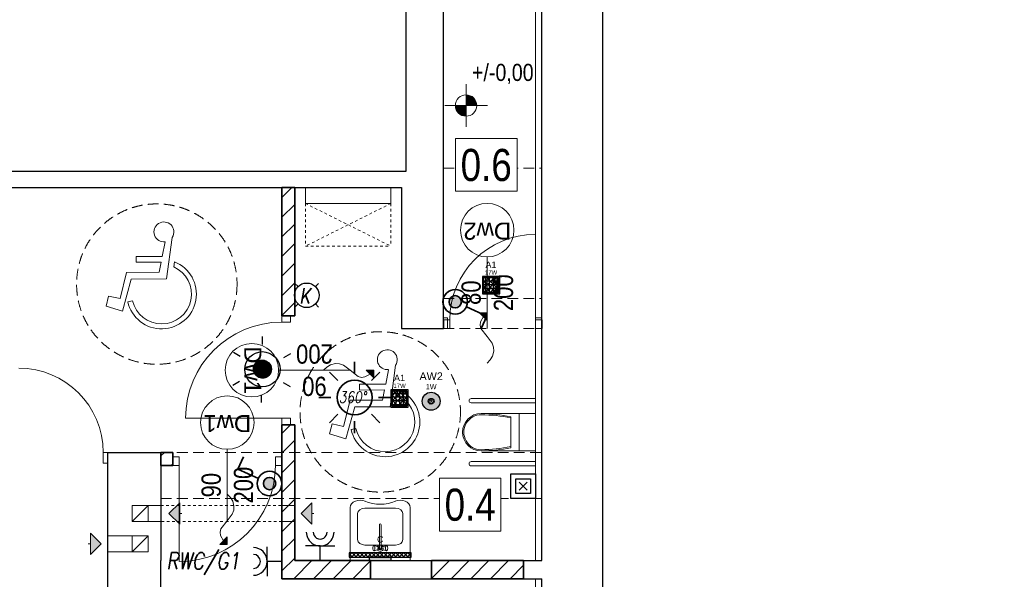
# Model space of a CAD drawing. Extents: x -558982 to 5119495, y -5290134 to 97908.
# Tile 231 of 256: x -429188 to -419984, y -17386 to -12152. Entities that reach past the tile are written whole.
import ezdxf
from ezdxf.enums import TextEntityAlignment as Align

# ---------------------------------------------------------------- set-up
doc = ezdxf.new("R2010")
doc.units = 0
doc.header["$MEASUREMENT"] = 0
doc.linetypes.add('Hidden Line', pattern=[50, 25, -25])
doc.linetypes.add('Krawędzie ukryte', pattern=[150, 100, -50])
doc.layers.get('0').update_dxf_attribs({"color": 252})
for name, color, linetype in [('!OSWIETLENIE-LL', 1, 'Continuous'), ('!OSWIETLENIE-LL-AW', 3, 'Continuous'), ('A-Okna', 252, 'Continuous'), ('Arch zmurowania', 252, 'Continuous'), ('Arch ściany działowe', 252, 'Continuous'), ('Drzwi ArchiCAD', 252, 'Continuous'), ('INWENT RZĘDNE', 252, 'Continuous'), ('Istniejące kominy', 252, 'Continuous')]:
    doc.layers.add(name, color=color, linetype=linetype)
for name, color, linetype, lineweight in [('$ IE GNIAZDA', 1, 'Continuous', 30), ('$ IE OŚWIETLENIE', 1, 'Continuous', 35), ('$ IE_GNIAZDA', 1, 'Continuous', 30), ('$ IE_INSTALACJA PRZYZYWOWA', 1, 'Continuous', 30), ('$ IE_OPISY', 7, 'Continuous', 25), ('$ IE_OŚWIETLENIE', 1, 'Continuous', 35), ('A-Okna_Nr_Pióra__9', 252, 'Continuous', 13), ('Arch opisy okien_Nr_Pióra__9', 252, 'Continuous', 13), ('Arch opisy_Nr_Pióra__21', 252, 'Continuous', 9), ('Arch opisy_Nr_Pióra__9', 252, 'Continuous', 13), ('Arch wyposarzenie_Nr_Pióra__2', 252, 'Continuous', 13), ('Arch wyposarzenie_Nr_Pióra__21', 252, 'Continuous', 9), ('Arch wyposazenie_Nr_Pióra__21', 252, 'Continuous', 9), ('Arch zmurowania_Nr_Pióra__21', 252, 'Continuous', 9), ('Arch zmurowania_Nr_Pióra__27', 252, 'Continuous', 35), ('Arch ściany działowe_Nr_Pióra__27', 252, 'Continuous', 35), ('Arch ściany zewnętrzne_Nr_Pióra__21', 252, 'Continuous', 9), ('Drzwi ArchiCAD_Nr_Pióra__21', 252, 'Continuous', 9), ('Drzwi ArchiCAD_Nr_Pióra__27', 252, 'Continuous', 35), ('INWENT OPISY_Nr_Pióra__21', 252, 'Continuous', 9), ('INWENT OPISY_Nr_Pióra__9', 252, 'Continuous', 13), ('INWENT RZĘDNE_Nr_Pióra__21', 252, 'Continuous', 9), ('INWENT. DRZWI_Nr_Pióra__5', 252, 'Continuous', 13), ('INWENT.ŚCIANY_Nr_Pióra__1', 252, 'Continuous', 25), ('INWENT.ŚCIANY_Nr_Pióra__2', 252, 'Continuous', 13), ('INWENT.ŚCIANY_Nr_Pióra__21', 252, 'Continuous', 9), ('Istniejące kominy_Nr_Pióra__21', 252, 'Continuous', 9), ('Istniejące stropy_Nr_Pióra__5', 252, 'Continuous', 13)]:
    doc.layers.add(name, color=color, linetype=linetype, lineweight=lineweight)
doc.styles.add('GENERATED_STYLE_10', font='arial.ttf')
doc.styles.add('GENERATED_STYLE_2', font='ARIALN.TTF')
doc.styles.add('GENERATED_STYLE_3', font='ARIALN.TTF')
doc.styles.add('GENERATED_STYLE_6', font='ARIALN.TTF')
doc.styles.add('ROMANS', font='romans.shx', dxfattribs={"width": 0.85})
doc.styles.get("Standard").update_dxf_attribs({"font": 'arial.ttf', "bigfont": 'BIGFONT.SHX'})
pattern_1 = [(45, (0, 0), (-91.92388, 91.92388), [])]

# ---------------------------------------------------------------- blocks, each defined once
blk = doc.blocks.new('D1 Drzwi proste 14')
at = {"layer": 'Drzwi ArchiCAD_Nr_Pióra__21', "linetype": 'Continuous'}
for p, q in [((450, 0), (450, 900)), ((-450, 0), (-510, 0)), ((-510, 0), (-510, -80)), ((-450, -80), (-450, 0)), ((510, 0), (450, 0)), ((450, 0), (450, -80)), ((510, -80), (510, 0)), ((-510, -80), (-450, -80)), ((450, -80), (510, -80))]:
    blk.add_line(p, q, dxfattribs=at)
blk.add_arc((450, 0), 900, 90, 180, dxfattribs=at)
at = {"layer": 'Drzwi ArchiCAD_Nr_Pióra__27', "linetype": 'Continuous'}
for p, q in [((-510, 0), (-510, -80)), ((510, 0), (510, -80))]:
    blk.add_line(p, q, dxfattribs=at)
blk = doc.blocks.new('Ściana_2', base_point=(-417694.9, 29792.6))
at = {"layer": 'Arch zmurowania_Nr_Pióra__21', "linetype": 'Continuous'}
h = blk.add_hatch(dxfattribs=at)
h.set_pattern_fill('Common_Brick', color=256, style=0, pattern_type=2)
h.set_pattern_definition(pattern_1)
h.paths.add_polyline_path([(-417694.9, 29792.6), (-417694.9, 28592.6), (-417614.9, 28592.6), (-417574.9, 28592.6), (-417574.9, 29792.6)], flags=0)
h = blk.add_hatch(dxfattribs=at)
h.set_pattern_fill('Common_Brick', color=256, style=0, pattern_type=2)
h.set_pattern_definition(pattern_1)
h.paths.add_polyline_path([(-417694.9, 26132.6), (-417574.9, 26302.6), (-417574.9, 27572.6), (-417614.9, 27572.6), (-417694.9, 27572.6)], flags=0)
at = {"layer": 'Arch zmurowania_Nr_Pióra__27', "linetype": 'Continuous'}
for p, q in [((-417694.9, 29792.6), (-417694.9, 28592.6)), ((-417574.9, 29792.6), (-417694.9, 29792.6)), ((-417574.9, 28592.6), (-417574.9, 29792.6)), ((-417694.9, 28592.6), (-417614.9, 28592.6)), ((-417614.9, 28592.6), (-417574.9, 28592.6)), ((-417694.9, 27572.6), (-417614.9, 27572.6)), ((-417694.9, 27572.6), (-417694.9, 27312.6)), ((-417614.9, 27572.6), (-417574.9, 27572.6)), ((-417574.9, 26302.6), (-417574.9, 27572.6)), ((-417694.9, 27192.6), (-417694.9, 26132.6))]:
    blk.add_line(p, q, dxfattribs=at)
at = {"layer": 'Drzwi ArchiCAD', "color": 8, "linetype": 'Continuous', "lineweight": 13, "true_color": 0x7f7f7f, "xscale": -1, "zscale": 1000, "rotation": 89.99999999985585}
blk.add_blockref('D1 Drzwi proste 14', (-417694.9, 28082.6), dxfattribs=at)
blk = doc.blocks.new('Ściana_3', base_point=(-415434.9, 26132.6))
at = {"layer": 'Arch zmurowania_Nr_Pióra__21', "linetype": 'Continuous'}
h = blk.add_hatch(dxfattribs=at)
h.set_pattern_fill('Common_Brick', color=256, style=0, pattern_type=2)
h.set_pattern_definition(pattern_1)
h.paths.add_polyline_path([(-415434.9, 26302.6), (-416294.9, 26302.6), (-416294.9, 26132.6), (-415434.9, 26132.6)], flags=0)
at = {"layer": 'Arch zmurowania_Nr_Pióra__27', "linetype": 'Continuous'}
for p, q in [((-415434.9, 26302.6), (-416294.9, 26302.6)), ((-416294.9, 26302.6), (-416294.9, 26132.6)), ((-415434.9, 26132.6), (-415434.9, 26302.6)), ((-416294.9, 26132.6), (-415434.9, 26132.6))]:
    blk.add_line(p, q, dxfattribs=at)
blk = doc.blocks.new('D1 Drzwi proste 14_2')
at = {"layer": 'Drzwi ArchiCAD_Nr_Pióra__21', "linetype": 'Continuous'}
for p, q in [((450, 0), (450, 900)), ((-450, 0), (-510, 0)), ((-510, 0), (-510, -80)), ((-450, -80), (-450, 0)), ((510, 0), (450, 0)), ((450, 0), (450, -80)), ((510, -80), (510, 0)), ((-510, -80), (-450, -80)), ((450, -80), (510, -80))]:
    blk.add_line(p, q, dxfattribs=at)
blk.add_arc((450, 0), 900, 90, 180, dxfattribs=at)
at = {"layer": 'Drzwi ArchiCAD_Nr_Pióra__27', "linetype": 'Continuous'}
for p, q in [((-510, 0), (-510, -80)), ((510, 0), (510, -80))]:
    blk.add_line(p, q, dxfattribs=at)
blk = doc.blocks.new('Ściana_4', base_point=(-417694.9, 27312.6))
at = {"layer": 'Arch zmurowania_Nr_Pióra__21', "linetype": 'Continuous'}
h = blk.add_hatch(dxfattribs=at)
h.set_pattern_fill('Common_Brick', color=256, style=0, pattern_type=2)
h.set_pattern_definition(pattern_1)
h.paths.add_polyline_path([(-418824.9, 27312.6), (-418824.9, 27192.6), (-418714.9, 27192.6), (-418714.9, 27272.6), (-418714.9, 27312.6)], flags=0)
at = {"layer": 'Arch zmurowania_Nr_Pióra__27', "linetype": 'Continuous'}
for p, q in [((-418714.9, 27312.6), (-418824.9, 27312.6)), ((-418824.9, 27312.6), (-418824.9, 27192.6)), ((-418714.9, 27272.6), (-418714.9, 27312.6)), ((-418714.9, 27192.6), (-418714.9, 27272.6)), ((-417694.9, 27272.6), (-417694.9, 27312.6)), ((-417694.9, 27192.6), (-417694.9, 27272.6)), ((-418824.9, 27192.6), (-418714.9, 27192.6))]:
    blk.add_line(p, q, dxfattribs=at)
at = {"layer": 'Drzwi ArchiCAD', "color": 8, "linetype": 'Continuous', "lineweight": 13, "true_color": 0x7f7f7f, "zscale": 1000, "rotation": 180}
blk.add_blockref('D1 Drzwi proste 14_2', (-418204.9, 27192.6), dxfattribs=at)
blk = doc.blocks.new('D1 Drzwi proste 14_3')
at = {"layer": 'Drzwi ArchiCAD_Nr_Pióra__21', "linetype": 'Continuous'}
for p, q in [((400, 0), (400, 800)), ((-400, 0), (-460, 0)), ((-460, 0), (-460, -80)), ((-400, -80), (-400, 0)), ((460, 0), (400, 0)), ((400, 0), (400, -80)), ((460, -80), (460, 0)), ((-460, -80), (-400, -80)), ((400, -80), (460, -80))]:
    blk.add_line(p, q, dxfattribs=at)
blk.add_arc((400, 0), 800, 90, 180, dxfattribs=at)
at = {"layer": 'Drzwi ArchiCAD_Nr_Pióra__27', "linetype": 'Continuous'}
for p, q in [((-460, 0), (-460, -80)), ((460, 0), (460, -80))]:
    blk.add_line(p, q, dxfattribs=at)
blk = doc.blocks.new('Ściana_5', base_point=(-415264.9, 28552.6))
at = {"layer": 'Arch ściany działowe_Nr_Pióra__27', "linetype": 'Continuous'}
for p, q in [((-416184.9, 28552.6), (-416184.9, 28472.6)), ((-415264.9, 28552.6), (-415264.9, 28472.6))]:
    blk.add_line(p, q, dxfattribs=at)
at = {"layer": 'Drzwi ArchiCAD', "color": 8, "linetype": 'Continuous', "lineweight": 13, "true_color": 0x7f7f7f, "zscale": 1000}
blk.add_blockref('D1 Drzwi proste 14_3', (-415724.9, 28552.6), dxfattribs=at)
blk = doc.blocks.new('Ściana_6', base_point=(-416864.9, 26132.6))
at = {"layer": 'Arch zmurowania_Nr_Pióra__21', "linetype": 'Continuous'}
h = blk.add_hatch(dxfattribs=at)
h.set_pattern_fill('Common_Brick', color=256, style=0, pattern_type=2)
h.set_pattern_definition(pattern_1)
h.paths.add_polyline_path([(-416864.9, 26302.6), (-417574.9, 26302.6), (-417694.9, 26132.6), (-416864.9, 26132.6)], flags=0)
at = {"layer": 'Arch zmurowania_Nr_Pióra__27', "linetype": 'Continuous'}
for p, q in [((-416864.9, 26302.6), (-417574.9, 26302.6)), ((-416864.9, 26132.6), (-416864.9, 26302.6)), ((-417694.9, 26132.6), (-416864.9, 26132.6))]:
    blk.add_line(p, q, dxfattribs=at)
blk = doc.blocks.new('Linia_9', base_point=(-417514.9, 26742.6))
at = {"layer": 'Istniejące kominy_Nr_Pióra__21', "linetype": 'Continuous'}
blk.add_hatch(color=256, dxfattribs=at).paths.add_polyline_path([(-417514.9, 26742.6), (-417414.9, 26842.6), (-417414.9, 26642.6)], flags=0)
for p, q in [((-417514.9, 26742.6), (-417414.9, 26842.6)), ((-417414.9, 26842.6), (-417414.9, 26642.6)), ((-417514.9, 26742.6), (-417414.9, 26642.6)), ((-417414.9, 26742.6), (-417394.9, 26742.6))]:
    blk.add_line(p, q, dxfattribs=at)
blk = doc.blocks.new('Linia_11', base_point=(-419384.9, 26457.6))
at = {"layer": 'Istniejące kominy_Nr_Pióra__21', "linetype": 'Continuous'}
blk.add_hatch(color=256, dxfattribs=at).paths.add_polyline_path([(-419384.9, 26457.6), (-419484.9, 26357.6), (-419484.9, 26557.6)], flags=0)
for p, q in [((-419384.9, 26457.6), (-419484.9, 26557.6)), ((-419484.9, 26357.6), (-419484.9, 26557.6)), ((-419484.9, 26457.6), (-419504.9, 26457.6)), ((-419384.9, 26457.6), (-419484.9, 26357.6))]:
    blk.add_line(p, q, dxfattribs=at)
blk = doc.blocks.new('Linia_14', base_point=(-418749.9, 26742.6))
at = {"layer": 'Istniejące kominy_Nr_Pióra__21', "linetype": 'Continuous'}
blk.add_hatch(color=256, dxfattribs=at).paths.add_polyline_path([(-418749.9, 26742.6), (-418649.9, 26842.6), (-418649.9, 26642.6)], flags=0)
for p, q in [((-418749.9, 26742.6), (-418649.9, 26842.6)), ((-418649.9, 26842.6), (-418649.9, 26642.6)), ((-418749.9, 26742.6), (-418649.9, 26642.6)), ((-418649.9, 26742.6), (-418629.9, 26742.6))]:
    blk.add_line(p, q, dxfattribs=at)
blk = doc.blocks.new('Krzywa_1', base_point=(-417305.5, 28082.6))
at = {"layer": 'A-Okna_Nr_Pióra__9', "linetype": 'Continuous'}
blk.add_hatch(color=256, dxfattribs=at).paths.add_polyline_path([(-416834.9, 28082.6), (-416834.5, 28011.9), (-416905.6, 28082.2)], flags=0)
for p, q in [((-416834.9, 28082.6), (-416905.6, 28082.2)), ((-416834.5, 28011.9), (-416905.6, 28082.2)), ((-416834.9, 28082.6), (-416834.5, 28011.9))]:
    blk.add_line(p, q, dxfattribs=at)
at = {"layer": 'A-Okna_Nr_Pióra__9', "linetype": 'Continuous', "flags": 128}
blk.add_lwpolyline([(-417305.5, 28082.6), (-417274.4, 28111.8), (-417239.3, 28133), (-417194.6, 28145.2), (-417155.9, 28142.7), (-417119.5, 28129.7), (-417054.9, 28082.6), (-416981.6, 28023), (-416949.6, 28015.9), (-416919.8, 28019.9), (-416870.1, 28047.1)], dxfattribs=at)
blk = doc.blocks.new('Krzywa_2', base_point=(-418204.9, 26923.2))
at = {"layer": 'A-Okna_Nr_Pióra__9', "linetype": 'Continuous'}
blk.add_hatch(color=256, dxfattribs=at).paths.add_polyline_path([(-418204.9, 26452.6), (-418275.7, 26452.2), (-418205.4, 26523.3)], flags=0)
for p, q in [((-418275.7, 26452.2), (-418205.4, 26523.3)), ((-418204.9, 26452.6), (-418205.4, 26523.3)), ((-418204.9, 26452.6), (-418275.7, 26452.2))]:
    blk.add_line(p, q, dxfattribs=at)
at = {"layer": 'A-Okna_Nr_Pióra__9', "linetype": 'Continuous', "flags": 128}
blk.add_lwpolyline([(-418204.9, 26923.2), (-418175.8, 26892), (-418154.5, 26857), (-418142.3, 26812.3), (-418144.9, 26773.6), (-418157.8, 26737.1), (-418204.9, 26672.6), (-418264.6, 26599.3), (-418271.7, 26567.3), (-418267.7, 26537.4), (-418240.5, 26487.8)], dxfattribs=at)
blk = doc.blocks.new('Krzywa_3', base_point=(-415774.9, 28148.7))
at = {"layer": 'A-Okna_Nr_Pióra__9', "linetype": 'Continuous'}
blk.add_hatch(color=256, dxfattribs=at).paths.add_polyline_path([(-415774.9, 28619.3), (-415775.4, 28548.6), (-415845.7, 28619.7)], flags=0)
for p, q in [((-415774.9, 28619.3), (-415845.7, 28619.7)), ((-415775.4, 28548.6), (-415845.7, 28619.7)), ((-415774.9, 28619.3), (-415775.4, 28548.6))]:
    blk.add_line(p, q, dxfattribs=at)
at = {"layer": 'A-Okna_Nr_Pióra__9', "linetype": 'Continuous', "flags": 128}
blk.add_lwpolyline([(-415774.9, 28148.7), (-415745.8, 28179.8), (-415724.5, 28214.9), (-415712.3, 28259.6), (-415714.9, 28298.3), (-415727.8, 28334.8), (-415774.9, 28399.3), (-415834.6, 28472.6), (-415841.7, 28504.6), (-415837.7, 28534.5), (-415810.5, 28584.1)], dxfattribs=at)
blk = doc.blocks.new('Koty wysokościowe_9', base_point=(-415972.4, 30558.3))
at = {"layer": 'INWENT RZĘDNE_Nr_Pióra__21', "linetype": 'Continuous'}
for points in [[(-415972.4, 30558.3), (-415872.4, 30558.3), (-415880, 30596.6), (-415901.7, 30629), (-415934.1, 30650.7), (-415972.4, 30658.3)], [(-415972.4, 30558.3), (-416072.4, 30558.3), (-416064.8, 30520), (-416043.1, 30487.6), (-416010.7, 30465.9), (-415972.4, 30458.3)]]:
    blk.add_hatch(color=256, dxfattribs=at).paths.add_polyline_path(points, flags=0)
for p, q in [((-415972.4, 30358.3), (-415972.4, 30758.3)), ((-416172.4, 30558.3), (-415772.4, 30558.3))]:
    blk.add_line(p, q, dxfattribs=at)
blk.add_circle((-415972.4, 30558.3), 100, dxfattribs=at)
at = {"layer": 'INWENT RZĘDNE_Nr_Pióra__21', "insert": (-415917.1, 30758.3), "char_height": 160, "attachment_point": 7, "style": 'GENERATED_STYLE_2'}
blk.add_mtext('{+/-0,00}', dxfattribs=at)
blk = doc.blocks.new('BARIS_KINKIET_579_1')
h = blk.add_hatch()
h.set_pattern_fill('ANSI37', color=256, scale=21)
h.set_pattern_definition([(45, (0, 3.1), (-1.85616, 1.85616), []), (135, (0, 3.1), (-1.85616, -1.85616), [])])
h.paths.add_polyline_path([(-29, 1.1), (-29, 5.1), (29, 5.1), (29, 1.1)])
h = blk.add_hatch(color=256)
h.dxf.hatch_style = 1
h.paths.add_polyline_path([(-10.35, -2), (-10.35, 1.1), (10.35, 1.1), (10.35, -2)])
for points in [[(-29, 1.1), (29, 1.1), (29, 5.1), (-29, 5.1)], [(-10.35, -2), (10.35, -2), (10.35, 1.1), (-10.35, 1.1)]]:
    blk.add_lwpolyline(points, close=True)
for tag, height, p in [('SYMBOL', 6, (0, 13.03)), ('MOC', 4, (-0.07, 6.32))]:
    blk.add_attdef(tag, text='', height=height).set_placement(p, align=Align.BOTTOM_CENTER)
blk = doc.blocks.new('SQ160_1')
h = blk.add_hatch(color=256)
h.dxf.hatch_style = 1
h.paths.add_polyline_path([(-8.1, -8.1), (-8.1, 8.1), (8.1, 8.1), (8.1, -8.1)])
h.paths.add_polyline_path([(-6.9, -6.9), (-6.9, 6.9), (6.9, 6.9), (6.9, -6.9)], flags=16)
h = blk.add_hatch()
h.set_pattern_fill('NET', color=256, scale=28)
h.paths.add_polyline_path([(-6.9, -6.9), (-6.9, 6.9), (6.9, 6.9), (6.9, -6.9)])
h = blk.add_hatch()
h.set_pattern_fill('NET', color=256, scale=28, angle=45)
h.paths.add_polyline_path([(-6.9, -6.9), (-6.9, 6.9), (6.9, 6.9), (6.9, -6.9)])
for points in [[(-8.1, -8.1), (8.1, -8.1), (8.1, 8.1), (-8.1, 8.1)], [(-6.9, -6.9), (6.9, -6.9), (6.9, 6.9), (-6.9, 6.9)]]:
    blk.add_lwpolyline(points, close=True)
for tag, height, p in [('SYMBOL', 6, (-0.03, 14.47)), ('MOC', 4, (0.04, 8.79))]:
    blk.add_attdef(tag, text='', height=height).set_placement(p, align=Align.BOTTOM_CENTER)
blk = doc.blocks.new('czujka 360')
at = {"layer": '$ IE OŚWIETLENIE'}
for p, q in [((86528.9, 62335.7), (86528.9, 62250)), ((86347.1, 62260.4), (86407.8, 62199.8)), ((86710.7, 62260.4), (86650, 62199.8)), ((86357.6, 62078.7), (86271.8, 62078.7)), ((86786, 62078.7), (86700.2, 62078.7)), ((86407.8, 61957.5), (86347.1, 61896.9)), ((86650, 61957.5), (86710.7, 61896.9)), ((86528.9, 61907.4), (86528.9, 61821.6))]:
    blk.add_line(p, q, dxfattribs=at)
blk.add_circle((86528.9, 62078.7), 125, dxfattribs=at)
at = {"layer": '$ IE_OPISY', "color": 7, "lineweight": 30, "style": 'ROMANS', "oblique": 10, "width": 0.8}
blk.add_text('360%%D', height=80, rotation=0.0202, dxfattribs=at).set_placement((86415.3, 62040.2))
blk = doc.blocks.new('pprzy')
at = {"layer": '$ IE_INSTALACJA PRZYZYWOWA'}
blk.add_lwpolyline([(5571.75, 24718.49), (5594.75, 24718.49), (5594.75, 24695.49), (5571.75, 24695.49)], close=True, dxfattribs=at)
at = {"layer": '$ IE_INSTALACJA PRZYZYWOWA', "color": 0}
blk.add_lwpolyline([(5576.35, 24713.89), (5590.15, 24713.89), (5590.15, 24700.09), (5576.35, 24700.09)], close=True, dxfattribs=at)
at = {"layer": '$ IE_INSTALACJA PRZYZYWOWA'}
for points in [[(5579.48, 24710.75), (5587.01, 24703.22)], [(5587.01, 24710.75), (5579.48, 24703.22)]]:
    blk.add_lwpolyline(points, dxfattribs=at)
blk = doc.blocks.new('kasownik')
at = {"layer": '$ IE_INSTALACJA PRZYZYWOWA'}
for points in [[(13037.44, 24331.19), (13040.46, 24328.17)], [(13059.74, 24331.19), (13056.72, 24328.17)], [(13040.46, 24311.9), (13037.44, 24308.89)], [(13056.72, 24311.9), (13059.74, 24308.89)]]:
    blk.add_lwpolyline(points, dxfattribs=at)
blk.add_circle((13048.59, 24320.04), 11.5, dxfattribs=at)
at = {"layer": '$ IE_INSTALACJA PRZYZYWOWA', "color": 7, "style": 'ROMANS', "oblique": 10, "width": 0.8}
blk.add_text('K', height=14.5, dxfattribs=at).set_placement((13041.64, 24312.33))
blk = doc.blocks.new('łacznik 1b IP44')
at = {"layer": '$ IE OŚWIETLENIE'}
h = blk.add_hatch(color=1, dxfattribs=at)
edge = h.paths.add_edge_path()
edge.add_arc((735.5883, 199.3657), 0.0575, 0, 360)
at = {"layer": '$ IE OŚWIETLENIE', "color": 1}
for q in [(735.6361, 199.4703), (735.8382, 199.6095)]:
    blk.add_line((735.7235, 199.6619), q, dxfattribs=at)
for radius in [0.115, 0.0575]:
    blk.add_circle((735.5883, 199.3657), radius, dxfattribs=at)
blk = doc.blocks.new('trojkol')
at = {"layer": '$ IE_INSTALACJA PRZYZYWOWA', "ltscale": 10000000.0}
h = blk.add_hatch(dxfattribs=at)
h.set_pattern_fill('ANSI31', scale=0.1, style=0)
h.set_pattern_definition([(45, (25113.683516, -3890.636324), (-0.008838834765, 0.008838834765), [])])
h.paths.add_polyline_path([(28117.06, -3338.12, 1), (28103.06, -3338.12, 1)])
at = {"layer": '$ IE_INSTALACJA PRZYZYWOWA', "color": 7}
for p, q in [((28110.01, -3318.81), (28110.01, -3312.66)), ((28092.78, -3328.2), (28087.45, -3325.13)), ((28126.77, -3329.04), (28132.09, -3325.97)), ((28092.29, -3347.83), (28086.97, -3350.9)), ((28126.29, -3348.67), (28131.61, -3351.74)), ((28109.05, -3358.06), (28109.05, -3364.21))]:
    blk.add_line(p, q, dxfattribs=at)
at = {"layer": '$ IE_INSTALACJA PRZYZYWOWA'}
blk.add_circle((28110.06, -3338.23), 13.72, dxfattribs=at)
at = {"layer": '$ IE_INSTALACJA PRZYZYWOWA', "color": 2}
blk.add_circle((28110.06, -3338.12), 7, dxfattribs=at)
blk = doc.blocks.new('DOT_OG_1')
h = blk.add_hatch(color=256)
h.dxf.hatch_style = 1
h.paths.add_polyline_path([(7, 0, 1), (-7, 0, 1)])
h.paths.add_polyline_path([(2.25, 0, 1), (-2.25, 0, 1)], flags=16)
h = blk.add_hatch()
h.set_pattern_fill('CROSS', color=256, scale=3.3)
h.paths.add_polyline_path([(2.25, 0, 1), (-2.25, 0, 1)])
for radius in [7, 2.25]:
    blk.add_circle((0, 0), radius)
blk.add_point((0, 0))
for tag, height, p in [('SYMBOL', 6, (0, 14.68)), ('MOC', 4, (0.04, 8.17))]:
    blk.add_attdef(tag, text='', height=height).set_placement(p, align=Align.BOTTOM_CENTER)
blk = doc.blocks.new('gniazdo IP44')
at = {"layer": '$ IE GNIAZDA', "lineweight": 30}
for p, q in [((66938.53, -127461.53), (66924.85, -127461.53)), ((66938.53, -127475.21), (66938.53, -127461.53)), ((66938.53, -127461.53), (66952.21, -127461.53))]:
    blk.add_line(p, q, dxfattribs=at)
for radius in [12.96, 6.57]:
    blk.add_arc((66938.53, -127448.57), radius, 180, 0, dxfattribs=at)

msp = doc.modelspace()

# ---------------------------------------------------------------- linework, layer by layer
at = {"layer": 'Arch opisy okien_Nr_Pióra__9', "linetype": 'Continuous'}
msp.add_circle((-424817.5, -14120.6), 250, dxfattribs=at)
at = {"layer": 'Arch opisy_Nr_Pióra__21', "linetype": 'Krawędzie ukryte'}
for centre in [(-427906.1, -14625), (-425817.5, -15820.6)]:
    msp.add_circle(centre, 750, dxfattribs=at)
at = {"layer": 'Arch opisy_Nr_Pióra__9', "linetype": 'Continuous'}
for p, q in [((-426767.5, -15430.6), (-426097.5, -15430.6)), ((-427247.5, -16170.6), (-427247.5, -16840.6))]:
    msp.add_line(p, q, dxfattribs=at)
for centre in [(-427017.5, -15430.6), (-427247.5, -15920.6)]:
    msp.add_circle(centre, 250, dxfattribs=at)
at = {"layer": 'Arch wyposarzenie_Nr_Pióra__2', "linetype": 'Continuous'}
for p, q in [((-427855.2, -14365.9), (-427827.7, -14231.1)), ((-427762.4, -14188), (-427814.5, -14577.1)), ((-428098.8, -14366.9), (-427855.2, -14365.9)), ((-428098.5, -14420.2), (-428098.8, -14366.9)), ((-427866.1, -14419.2), (-428098.5, -14420.2)), ((-427885.6, -14514.5), (-427866.1, -14419.2)), ((-427741.5, -14416.6), (-427747.9, -14464.3)), ((-428248.8, -14760.2), (-428188.7, -14515.7)), ((-428188.7, -14515.7), (-427885.6, -14514.5)), ((-428145.1, -14578.5), (-428226.6, -14877.6)), ((-427814.5, -14577.1), (-428145.1, -14578.5)), ((-428380.3, -14831.1), (-428357.1, -14736.6)), ((-428357.1, -14736.6), (-428248.8, -14760.2)), ((-428178.2, -14790.8), (-428132.9, -14780.5)), ((-428226.6, -14877.6), (-428380.3, -14831.1)), ((-425766.7, -15561.5), (-425739.2, -15426.7)), ((-425673.9, -15383.5), (-425725.9, -15772.7)), ((-426010.2, -15562.5), (-425766.7, -15561.5)), ((-426010, -15615.8), (-426010.2, -15562.5)), ((-425777.6, -15614.8), (-426010, -15615.8)), ((-425797.1, -15710.1), (-425777.6, -15614.8)), ((-425653, -15612.2), (-425659.4, -15659.8)), ((-426160.3, -15955.8), (-426100.2, -15711.3)), ((-426100.2, -15711.3), (-425797.1, -15710.1)), ((-426056.6, -15774), (-426138, -16073.2)), ((-425725.9, -15772.7), (-426056.6, -15774)), ((-426291.8, -16026.7), (-426268.5, -15932.2)), ((-426268.5, -15932.2), (-426160.3, -15955.8)), ((-426089.6, -15986.4), (-426044.3, -15976.1)), ((-426138, -16073.2), (-426291.8, -16026.7))]:
    msp.add_line(p, q, dxfattribs=at)
for centre, major_axis, start_param, end_param in [((-427839.9, -14136.8), (-92.9, 0), 2.558169, 7.982569), ((-427861.1, -14718.9), (-325.1, 0), 0.223268, 4.335653), ((-427861.1, -14718.9), (-278.7, 0), 0.223268, 4.29399), ((-425751.4, -15332.4), (-92.9, 0), 2.558169, 7.982569), ((-425772.6, -15914.4), (-325.1, 0), 0.223268, 4.335653), ((-425772.6, -15914.4), (-278.7, 0), 0.223268, 4.29399)]:
    msp.add_ellipse(centre, major_axis=major_axis, ratio=0.999933, start_param=start_param, end_param=end_param, dxfattribs=at)
at = {"layer": 'Arch wyposarzenie_Nr_Pióra__21', "linetype": 'Continuous'}
for p, q in [((-426097.5, -17210.6), (-426097.5, -16713.3)), ((-425673.5, -16720.6), (-425961.5, -16720.6)), ((-425537.5, -16713.3), (-425537.5, -17210.6)), ((-426029.5, -16771.3), (-426029.5, -17014.9)), ((-425605.5, -17014.9), (-425605.5, -16771.3)), ((-425825.4, -16875.9), (-425825.4, -17096.1)), ((-425809.7, -17096.1), (-425809.7, -16875.9)), ((-425673.5, -17065.6), (-425961.5, -17065.6)), ((-425886.7, -17084.7), (-425887.5, -17091.3)), ((-425887.5, -17091.3), (-425887.5, -17098.2)), ((-425887.5, -17098.2), (-425886.7, -17104.7)), ((-425885.2, -17079.4), (-425886.7, -17084.7)), ((-425886.7, -17104.7), (-425885.2, -17110)), ((-425883.1, -17075.9), (-425885.2, -17079.4)), ((-425885.2, -17110), (-425883.1, -17113.5)), ((-425877.9, -17072.2), (-425883.1, -17075.9)), ((-425877.9, -17117.3), (-425883.1, -17113.5)), ((-425875.1, -17070.7), (-425877.9, -17072.2)), ((-425877.9, -17117.3), (-425875.1, -17118.7)), ((-425837.6, -17082.7), (-425875.1, -17070.7)), ((-425872.3, -17072.2), (-425875.1, -17070.7)), ((-425837.6, -17106.8), (-425875.1, -17118.7)), ((-425875.1, -17118.7), (-425872.3, -17117.3)), ((-425869.8, -17076.3), (-425872.3, -17072.2)), ((-425872.3, -17117.3), (-425869.8, -17113.1)), ((-425868, -17082.7), (-425869.8, -17076.3)), ((-425869.8, -17113.1), (-425868, -17106.7)), ((-425867, -17090.6), (-425868, -17082.7)), ((-425868, -17106.7), (-425867, -17098.9)), ((-425867, -17098.9), (-425867, -17090.6)), ((-425797.4, -17082.7), (-425759.9, -17070.7)), ((-425797.4, -17106.8), (-425759.9, -17118.7)), ((-425767.1, -17082.7), (-425768, -17090.6)), ((-425768, -17090.6), (-425768, -17098.9)), ((-425768, -17098.9), (-425767.1, -17106.7)), ((-425765.2, -17076.3), (-425767.1, -17082.7)), ((-425767.1, -17106.7), (-425765.2, -17113.1)), ((-425762.8, -17072.2), (-425765.2, -17076.3)), ((-425765.2, -17113.1), (-425762.8, -17117.3)), ((-425759.9, -17070.7), (-425762.8, -17072.2)), ((-425762.8, -17117.3), (-425759.9, -17118.7)), ((-425757.1, -17072.2), (-425759.9, -17070.7)), ((-425759.9, -17118.7), (-425757.1, -17117.3)), ((-425757.1, -17072.2), (-425752, -17075.9)), ((-425757.1, -17117.3), (-425752, -17113.5)), ((-425749.9, -17079.4), (-425752, -17075.9)), ((-425752, -17113.5), (-425749.9, -17110)), ((-425748.4, -17084.7), (-425749.9, -17079.4)), ((-425749.9, -17110), (-425748.4, -17104.7)), ((-425747.6, -17091.3), (-425748.4, -17084.7)), ((-425748.4, -17104.7), (-425747.6, -17098.2)), ((-425747.6, -17098.2), (-425747.6, -17091.3)), ((-425537.5, -17210.6), (-426097.5, -17210.6))]:
    msp.add_line(p, q, dxfattribs=at)
for centre, radius, start, end in [((-425817.5, -16875.9), 7.88, 0, 180), ((-425817.5, -17094.7), 30, 105.22531, 152.02347), ((-425817.5, -17094.7), 30, 207.97653, 332.02347), ((-425817.5, -17094.7), 16.8, 118.05488, 61.94512), ((-425817.5, -17094.7), 8, 190, 350), ((-425817.5, -17094.7), 30, 27.97653, 74.77469)]:
    msp.add_arc(centre, radius, start, end, dxfattribs=at)
for centre, major_axis, start_param, end_param in [((-426007.3, -16713.3), (-90.2, 0), 4.135517, 6.283185), ((-425817.5, -16471.2), (-285.7, -0.2), 1.046808, 2.098245), ((-425627.7, -16713.3), (-90.2, 0), 3.141593, 5.289261), ((-425960, -16772.4), (-69.5, 0), 4.733875, 6.2617), ((-425675, -16772.4), (-69.5, 0), 3.163078, 4.690903), ((-425960, -17013.8), (-69.5, 0), 0.021486, 1.549311), ((-425675, -17013.8), (-69.5, 0), 1.592282, 3.120107)]:
    msp.add_ellipse(centre, major_axis=major_axis, ratio=0.746013, start_param=start_param, end_param=end_param, dxfattribs=at)
at = {"layer": 'Arch wyposazenie_Nr_Pióra__21', "linetype": 'Continuous'}
for p, q in [((-426517.5, -13720.6), (-426517.5, -13870.6)), ((-425717.5, -13870.6), (-425717.5, -13720.6)), ((-426517.5, -13870.6), (-425717.5, -13870.6)), ((-424367.5, -15695.6), (-424967.5, -15695.6)), ((-424367.5, -15735.6), (-424967.5, -15735.6)), ((-424873.7, -15835.6), (-424517.5, -15835.6)), ((-424595.3, -16155.4), (-424595.3, -15865.8)), ((-424517.5, -15835.6), (-424517.5, -16185.6)), ((-424517.5, -15835.6), (-424367.5, -15835.6)), ((-424873.7, -16185.6), (-424517.5, -16185.6)), ((-424517.5, -16185.6), (-424367.5, -16185.6)), ((-424367.5, -16285.6), (-424967.5, -16285.6)), ((-424367.5, -16325.6), (-424967.5, -16325.6))]:
    msp.add_line(p, q, dxfattribs=at)
at = {"layer": 'Arch wyposazenie_Nr_Pióra__21', "linetype": 'Hidden Line'}
for p, q in [((-425717.5, -13870.6), (-426517.5, -14270.6)), ((-426517.5, -13870.6), (-426517.5, -14270.6)), ((-426517.5, -13870.6), (-425717.5, -14270.6)), ((-425717.5, -13870.6), (-425717.5, -14270.6)), ((-426517.5, -14270.6), (-425717.5, -14270.6))]:
    msp.add_line(p, q, dxfattribs=at)
at = {"layer": 'Arch wyposazenie_Nr_Pióra__21', "linetype": 'Continuous'}
for centre in [(-424967.5, -15715.6), (-424967.5, -16305.6)]:
    msp.add_arc(centre, 20, 90, 270, dxfattribs=at)
for centre, major_axis, start_param, end_param in [((-424873.7, -16010.6), (0, -175), 3.141593, 6.283185), ((-424873.7, -16010.6), (0, -163.6), 3.126427, 6.283185), ((-424893.6, -17336.7), (0, -1489.9), 2.938667, 3.128195), ((-424893.6, -17336.7), (0, -1501.3), 2.940225, 3.128195), ((-424893.6, -14684.4), (0, -1489.9), 0.013398, 0.202926), ((-424893.6, -14684.4), (0, -1501.3), 0.013398, 0.201367)]:
    msp.add_ellipse(centre, major_axis=major_axis, ratio=0.99359, start_param=start_param, end_param=end_param, dxfattribs=at)
at = {"layer": 'Arch ściany zewnętrzne_Nr_Pióra__21', "linetype": 'Continuous'}
msp.add_line((-424367.5, -16185.6), (-424367.5, -15835.6), dxfattribs=at)
at = {"layer": 'INWENT OPISY_Nr_Pióra__9', "linetype": 'Continuous'}
msp.add_line((-424817.5, -14370.6), (-424817.5, -15040.6), dxfattribs=at)
at = {"layer": 'INWENT. DRZWI_Nr_Pióra__5', "linetype": 'Continuous'}
for p, q in [((-428367.5, -16200.6), (-428407.5, -16200.6)), ((-428407.5, -16200.6), (-428407.5, -16300.6)), ((-428407.5, -16300.6), (-428367.5, -16300.6))]:
    msp.add_line(p, q, dxfattribs=at)
msp.add_arc((-429197.5, -16200.6), 790, 0, 90, dxfattribs=at)
at = {"layer": 'INWENT.ŚCIANY_Nr_Pióra__1', "linetype": 'Continuous'}
for p, q in [((-423737.5, -20370.6), (-423737.5, -6580.6)), ((-425577.5, -10780.6), (-425577.5, -13570.6)), ((-425227.5, -15040.6), (-425227.5, -11480.6)), ((-424307.5, -17210.6), (-424307.5, -11480.6)), ((-425577.5, -13570.6), (-434257.5, -13570.6)), ((-434257.5, -13720.6), (-425617.5, -13720.6)), ((-425617.5, -13720.6), (-425617.5, -15040.6)), ((-425617.5, -15040.6), (-425227.5, -15040.6)), ((-428367.5, -16200.6), (-428367.5, -16610.6)), ((-428367.5, -16200.6), (-427867.5, -16200.6)), ((-427867.5, -16200.6), (-427867.5, -17210.6)), ((-428367.5, -16610.6), (-428367.5, -18460.6)), ((-427867.5, -19080.6), (-427867.5, -17210.6)), ((-425907.5, -17380.6), (-425907.5, -17210.6)), ((-425907.5, -17210.6), (-425337.5, -17210.6)), ((-425337.5, -17380.6), (-425337.5, -17210.6)), ((-424477.5, -17380.6), (-424477.5, -17210.6)), ((-424477.5, -17210.6), (-424307.5, -17210.6)), ((-425907.5, -17380.6), (-425337.5, -17380.6)), ((-424477.5, -17380.6), (-424307.5, -17380.6)), ((-424307.5, -19230.6), (-424307.5, -17380.6))]:
    msp.add_line(p, q, dxfattribs=at)
at = {"layer": 'INWENT.ŚCIANY_Nr_Pióra__2', "linetype": 'Krawędzie ukryte'}
for p, q in [((-425187.5, -14940.6), (-425227.5, -14940.6)), ((-425187.5, -15040.6), (-425187.5, -14940.6)), ((-424367.5, -15040.6), (-424367.5, -14940.6)), ((-424367.5, -14940.6), (-424307.5, -14940.6)), ((-425227.5, -15040.6), (-425187.5, -15040.6)), ((-424307.5, -15040.6), (-424367.5, -15040.6)), ((-425907.5, -17380.6), (-425887.5, -17380.6))]:
    msp.add_line(p, q, dxfattribs=at)
at = {"layer": 'INWENT.ŚCIANY_Nr_Pióra__21', "linetype": 'Continuous'}
for p, q in [((-424367.5, -17210.6), (-424367.5, -11946.8)), ((-424367.5, -19230.6), (-424367.5, -17380.6))]:
    msp.add_line(p, q, dxfattribs=at)
at = {"layer": 'Istniejące kominy_Nr_Pióra__21', "linetype": 'Continuous'}
for p, q in [((-428137.5, -16845.6), (-428137.5, -16695.6)), ((-428137.5, -16695.6), (-427867.5, -16695.6)), ((-428137.5, -16845.6), (-427987.5, -16695.6)), ((-427987.5, -16695.6), (-427987.5, -16845.6)), ((-426737.5, -16695.6), (-426617.5, -16695.6)), ((-427867.5, -16845.6), (-428137.5, -16845.6)), ((-426617.5, -16845.6), (-426737.5, -16845.6)), ((-427987.5, -16980.6), (-428367.5, -16980.6)), ((-428137.5, -16980.6), (-428137.5, -17130.6)), ((-428137.5, -17130.6), (-427987.5, -16980.6)), ((-427987.5, -17130.6), (-427987.5, -16980.6)), ((-428367.5, -17130.6), (-427987.5, -17130.6))]:
    msp.add_line(p, q, dxfattribs=at)
at = {"layer": 'Istniejące kominy_Nr_Pióra__21', "linetype": 'Hidden Line'}
for p, q in [((-427867.5, -16695.6), (-426737.5, -16695.6)), ((-426737.5, -16845.6), (-427867.5, -16845.6))]:
    msp.add_line(p, q, dxfattribs=at)
at = {"layer": 'Istniejące stropy_Nr_Pióra__5', "linetype": 'Krawędzie ukryte'}
for p, q in [((-425227.5, -13540.6), (-424307.5, -13540.6)), ((-425227.5, -14760.6), (-424307.5, -14760.6)), ((-425227.5, -15040.6), (-424307.5, -15040.6)), ((-427867.5, -16200.6), (-424307.5, -16200.6)), ((-427867.5, -16630.6), (-424307.5, -16630.6))]:
    msp.add_line(p, q, dxfattribs=at)

# ---------------------------------------------------------------- block references
at = {"layer": '!OSWIETLENIE-LL', "xscale": 10, "yscale": 10, "zscale": 10}
for name, p, values in [('SQ160_1', (-424782.1, -14636.6), {'SYMBOL': 'A1', 'MOC': '17W'}), ('SQ160_1', (-425637.1, -15695.7), {'SYMBOL': 'A1', 'MOC': '17W'}), ('BARIS_KINKIET_579_1', (-425817.5, -17190.6), {'SYMBOL': 'C', 'MOC': '7W'})]:
    msp.add_blockref(name, p, dxfattribs=at).add_auto_attribs(values)
at = {"layer": '!OSWIETLENIE-LL-AW', "xscale": 12, "yscale": 12, "zscale": 12}
msp.add_blockref('DOT_OG_1', (-425341.6, -15720.9), dxfattribs=at).add_auto_attribs({'SYMBOL': 'AW2', 'MOC': '1W'})
at = {"layer": '$ IE OŚWIETLENIE', "color": 7, "xscale": 1000, "yscale": 1000, "zscale": 1000}
for p, rotation in [((-624482.1, 720798.2), 270), ((-227486.8, -752079.5), 89.99999999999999)]:
    msp.add_blockref('łacznik 1b IP44', p, dxfattribs=dict(at, rotation=rotation))
at = {"layer": '$ IE_GNIAZDA', "color": 7, "lineweight": 30, "xscale": 10, "yscale": 10, "zscale": 10}
for p, rotation in [((-1095764.5, 1257541.6), 360), ((-1701489.6, -686604.5), 90)]:
    msp.add_blockref('gniazdo IP44', p, dxfattribs=dict(at, rotation=rotation))
at = {"layer": '$ IE_INSTALACJA PRZYZYWOWA', "xscale": 10, "yscale": 10, "zscale": 10}
msp.add_blockref('kasownik', (-556990.6, -257930.3), dxfattribs=at)
at = {"layer": '$ IE_INSTALACJA PRZYZYWOWA', "color": 1, "xscale": 12, "yscale": 12, "zscale": 12}
msp.add_blockref('trojkol', (-764239.5, 24637), dxfattribs=at)
at = {"layer": '$ IE_INSTALACJA PRZYZYWOWA', "color": 0, "xscale": 10, "yscale": 10, "zscale": 10}
msp.add_blockref('pprzy', (-480315, -263585.4), dxfattribs=at)
at = {"layer": '$ IE_OŚWIETLENIE', "color": 7, "xscale": 1.299999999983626, "yscale": 1.299999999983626, "zscale": 1.299999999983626}
msp.add_blockref('czujka 360', (-538544.2, -96387.5), dxfattribs=at)
at = {"layer": 'A-Okna', "color": 135, "linetype": 'Continuous', "lineweight": 13, "true_color": 0x3dad99}
for name, p in [('Krzywa_3', (-424817.5, -15364.5)), ('Krzywa_1', (-426348.1, -15430.6)), ('Krzywa_2', (-427247.5, -16590))]:
    msp.add_blockref(name, p, dxfattribs=at)
at = {"layer": 'Arch zmurowania'}
for name, p in [('Ściana_2', (-426737.5, -13720.6)), ('Ściana_4', (-426737.5, -16200.6)), ('Ściana_6', (-425907.5, -17380.6)), ('Ściana_3', (-424477.5, -17380.6))]:
    msp.add_blockref(name, p, dxfattribs=at)
at = {"layer": 'Arch ściany działowe'}
msp.add_blockref('Ściana_5', (-424307.5, -14960.6), dxfattribs=at)
at = {"layer": 'INWENT RZĘDNE'}
msp.add_blockref('Koty wysokościowe_9', (-425015, -12954.9), dxfattribs=at)
at = {"layer": 'Istniejące kominy', "linetype": 'Continuous'}
for name, p in [('Linia_14', (-427792.5, -16770.6)), ('Linia_9', (-426557.5, -16770.6)), ('Linia_11', (-428427.5, -17055.6))]:
    msp.add_blockref(name, p, dxfattribs=at)

# ---------------------------------------------------------------- texts
at = {"layer": '$ IE_OPISY', "color": 7, "lineweight": 30, "style": 'ROMANS', "oblique": 10, "width": 0.8}
msp.add_text('RWC/G1', height=155, dxfattribs=at).set_placement((-427816, -17291.5))
at = {"layer": 'Arch opisy okien_Nr_Pióra__9', "linetype": 'Continuous', "char_height": 160, "attachment_point": 2, "style": 'GENERATED_STYLE_10'}
for s, insert, rotation in [('{Dw2}', (-424817.5, -14209.7), 180), ('{Dw1}', (-426928.4, -15430.6), 270), ('{Dw1}', (-427247.5, -16009.7), 180)]:
    msp.add_mtext(s, dxfattribs=dict(at, insert=insert, rotation=rotation))
at = {"layer": 'INWENT OPISY_Nr_Pióra__9', "linetype": 'Continuous', "char_height": 180, "width": 1346.334, "attachment_point": 2, "line_spacing_factor": 1.007146, "style": 'GENERATED_STYLE_6'}
for s, insert, rotation in [('{80\\P200}', (-425058.4, -14705.6), 90), ('{90\\P200}', (-426432.5, -15671.4), 180), ('{90\\P200}', (-427488.4, -16505.6), 90)]:
    msp.add_mtext(s, dxfattribs=dict(at, insert=insert, rotation=rotation))

# ---------------------------------------------------------------- next in the draw order: wipeouts: each hides what was drawn before it
at = {"linetype": 'Continuous', "ltscale": 1667462.50979679}
msp.add_wipeout([(-425115, -13263.2), (-424539, -13263.2), (-424539, -13757.3), (-425115, -13757.3)], dxfattribs=at).dxf.layer = 'INWENT OPISY_Nr_Pióra__21'
at = {"linetype": 'Continuous', "ltscale": 1667193.345734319}
msp.add_wipeout([(-425264.7, -16440.4), (-424688.7, -16440.4), (-424688.7, -16934.6), (-425264.7, -16934.6)], dxfattribs=at).dxf.layer = 'INWENT OPISY_Nr_Pióra__21'

# ---------------------------------------------------------------- next in the draw order: linework, layer by layer
at = {"layer": 'INWENT OPISY_Nr_Pióra__21', "linetype": 'Continuous', "flags": 128}
for points in [[(-425115, -13263.2), (-424539, -13263.2), (-424539, -13757.3), (-425115, -13757.3)], [(-425264.7, -16440.4), (-424688.7, -16440.4), (-424688.7, -16934.6), (-425264.7, -16934.6)]]:
    msp.add_lwpolyline(points, close=True, dxfattribs=at)

# ---------------------------------------------------------------- next in the draw order: texts
at = {"layer": 'INWENT OPISY_Nr_Pióra__21', "linetype": 'Continuous', "char_height": 300, "attachment_point": 8, "style": 'GENERATED_STYLE_3'}
for s, insert in [('{0.6 }', (-424827, -13665.3)), ('{0.4 }', (-424976.7, -16842.6))]:
    msp.add_mtext(s, dxfattribs=dict(at, insert=insert))

doc.saveas('drawing.dxf')
